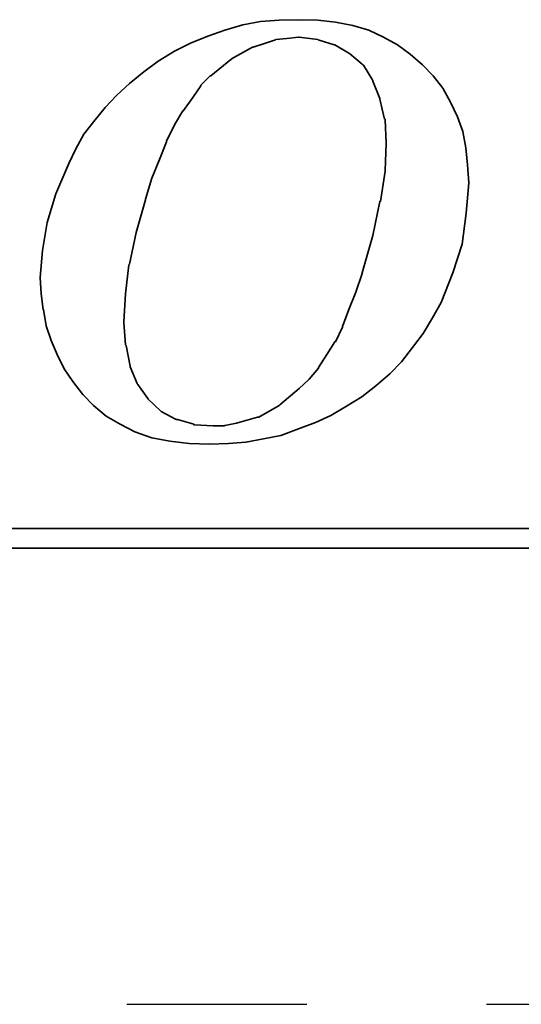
# Model space of a CAD drawing. Header units: millimetres. Extents: x -96 to 653, y -113 to 115.
# Tile 84 of 99: x 376.95 to 380.44, y 0 to 6.84. Entities that reach past the tile are written whole.
import ezdxf

# ---------------------------------------------------------------- set-up
doc = ezdxf.new("R2010")
doc.units = ezdxf.units.MM
doc.linetypes.add('CENTER', pattern=[2, 1.25, -0.25, 0.25, -0.25])
for name, color, linetype in [('CL', 1, 'CENTER'), ('DIM', 4, 'Continuous'), ('layer 1', 7, 'Continuous')]:
    doc.layers.add(name, color=color, linetype=linetype)

# ---------------------------------------------------------------- blocks, each defined once
blk = doc.blocks.new('TBI MOTION logo(完整正式版)')
at = {"layer": 'layer 1', "color": 22, "lineweight": 35}
for points, knots in [([(-11.34375, -6.98375), (-11.34375, -6.98375), (-10.91375, -7.43875), (-10.91375, -7.43875), (-10.91375, -7.43875), (-10.91375, -7.43875), (-10.38625, -7.87125), (-10.38625, -7.87125), (-10.38625, -7.87125), (-10.38625, -7.87125), (-9.81125, -8.20375), (-9.81125, -8.20375), (-9.81125, -8.20375), (-9.81125, -8.20375), (-9.21125, -8.51875), (-9.21125, -8.51875), (-9.21125, -8.51875), (-9.21125, -8.51875), (-8.51625, -8.75875), (-8.51625, -8.75875), (-8.51625, -8.75875), (-8.51625, -8.75875), (-7.77125, -8.90375), (-7.77125, -8.90375), (-7.77125, -8.90375), (-7.77125, -8.90375), (-6.97875, -8.99875), (-6.97875, -8.99875), (-6.97875, -8.99875), (-6.97875, -8.99875), (-6.14125, -9.02375), (-6.14125, -9.02375), (-6.14125, -9.02375), (-6.14125, -9.02375), (-5.37125, -8.99875), (-5.37125, -8.99875), (-5.37125, -8.99875), (-5.37125, -8.99875), (-4.65375, -8.94875), (-4.65375, -8.94875), (-4.65375, -8.94875), (-4.65375, -8.94875), (-3.93375, -8.80625), (-3.93375, -8.80625), (-3.93375, -8.80625), (-3.93375, -8.80625), (-3.21375, -8.66375), (-3.21375, -8.66375), (-3.21375, -8.66375), (-3.21375, -8.66375), (-2.49375, -8.39875), (-2.49375, -8.39875), (-2.49375, -8.39875), (-2.49375, -8.39875), (-1.79875, -8.13375), (-1.79875, -8.13375), (-1.79875, -8.13375), (-1.79875, -8.13375), (-1.17375, -7.84375), (-1.17375, -7.84375), (-1.17375, -7.84375), (-1.17375, -7.84375), (-0.52375, -7.46375), (-0.52375, -7.46375), (-0.52375, -7.46375), (-0.52375, -7.46375), (0.10124, -7.07875), (0.10124, -7.07875), (0.10124, -7.07875), (0.10124, -7.07875), (0.67625, -6.62375), (0.67625, -6.62375), (0.67625, -6.62375), (0.67625, -6.62375), (1.24874, -6.14375), (1.24874, -6.14375), (1.24874, -6.14375), (1.24874, -6.14375), (1.72874, -5.64125), (1.72874, -5.64125), (1.72874, -5.64125), (1.72874, -5.64125), (2.18624, -5.06375), (2.18624, -5.06375), (2.18624, -5.06375), (2.18624, -5.06375), (2.61625, -4.48874), (2.61625, -4.48874), (2.61625, -4.48874), (2.61625, -4.48874), (3.00125, -3.83874), (3.00125, -3.83874), (3.00125, -3.83874), (3.00125, -3.83874), (3.36124, -3.21374), (3.36124, -3.21374), (3.36124, -3.21374), (3.36124, -3.21374), (3.84374, -1.99125), (3.84374, -1.99125), (3.84374, -1.99125), (3.84374, -1.99125), (4.22625, -0.81875), (4.22625, -0.81875), (4.22625, -0.81875), (4.22625, -0.81875), (4.39125, 0.45624), (4.39125, 0.45624), (4.39125, 0.45624), (4.39125, 0.45624), (4.48874, 1.70124), (4.48874, 1.70124), (4.48874, 1.70124), (4.48874, 1.70124), (4.43874, 2.44625), (4.43874, 2.44625), (4.43874, 2.44625), (4.43874, 2.44625), (4.36874, 3.14125), (4.36874, 3.14125), (4.36874, 3.14125), (4.36874, 3.14125), (4.25125, 3.81125), (4.25125, 3.81125), (4.25125, 3.81125), (4.25125, 3.81125), (4.03124, 4.41125), (4.03124, 4.41125), (4.03124, 4.41125), (4.03124, 4.41125), (3.74374, 5.01125), (3.74374, 5.01125), (3.74374, 5.01125), (3.74374, 5.01125), (3.43124, 5.58875), (3.43124, 5.58875), (3.43124, 5.58875), (3.43124, 5.58875), (3.02625, 6.09125), (3.02625, 6.09125), (3.02625, 6.09125), (3.02625, 6.09125), (2.59374, 6.54875), (2.59374, 6.54875), (2.59374, 6.54875), (2.59374, 6.54875), (2.09124, 6.98125), (2.09124, 6.98125), (2.09124, 6.98125), (2.09124, 6.98125), (1.56124, 7.36625), (1.56124, 7.36625), (1.56124, 7.36625), (1.56124, 7.36625), (0.98624, 7.67625), (0.98624, 7.67625), (0.98624, 7.67625), (0.98624, 7.67625), (0.38624, 7.96375), (0.38624, 7.96375), (0.38624, 7.96375), (0.38624, 7.96375), (-0.25875, 8.15625), (-0.25875, 8.15625), (-0.25875, 8.15625), (-0.25875, 8.15625), (-0.98125, 8.30125), (-0.98125, 8.30125), (-0.98125, 8.30125), (-0.98125, 8.30125), (-1.70124, 8.37125), (-1.70124, 8.37125), (-1.70124, 8.37125), (-1.70124, 8.37125), (-2.49375, 8.39624), (-2.49375, 8.39624), (-2.49375, 8.39624), (-2.49375, 8.39624), (-3.28625, 8.37125), (-3.28625, 8.37125), (-3.28625, 8.37125), (-3.28625, 8.37125), (-4.05125, 8.32125), (-4.05125, 8.32125), (-4.05125, 8.32125), (-4.05125, 8.32125), (-4.77375, 8.18125), (-4.77375, 8.18125), (-4.77375, 8.18125), (-4.77375, 8.18125), (-5.51625, 7.96375), (-5.51625, 7.96375), (-5.51625, 7.96375), (-5.51625, 7.96375), (-6.21125, 7.72625), (-6.21125, 7.72625), (-6.21125, 7.72625), (-6.21125, 7.72625), (-6.92875, 7.43625), (-6.92875, 7.43625), (-6.92875, 7.43625), (-6.92875, 7.43625), (-7.57875, 7.10125), (-7.57875, 7.10125), (-7.57875, 7.10125), (-7.57875, 7.10125), (-8.24875, 6.69125), (-8.24875, 6.69125), (-8.24875, 6.69125), (-8.24875, 6.69125), (-8.84875, 6.26125), (-8.84875, 6.26125), (-8.84875, 6.26125), (-8.84875, 6.26125), (-9.42625, 5.78125), (-9.42625, 5.78125), (-9.42625, 5.78125), (-9.42625, 5.78125), (-9.95375, 5.30125), (-9.95375, 5.30125), (-9.95375, 5.30125), (-9.95375, 5.30125), (-10.43375, 4.79624), (-10.43375, 4.79624), (-10.43375, 4.79624), (-10.43375, 4.79624), (-10.88875, 4.22125), (-10.88875, 4.22125), (-10.88875, 4.22125), (-10.88875, 4.22125), (-11.29875, 3.69375), (-11.29875, 3.69375), (-11.29875, 3.69375), (-11.29875, 3.69375), (-11.63375, 3.09125), (-11.63375, 3.09125), (-11.63375, 3.09125), (-11.63375, 3.09125), (-11.91875, 2.49625), (-11.91875, 2.49625), (-11.91875, 2.49625), (-11.91875, 2.49625), (-12.44875, 1.24625), (-12.44875, 1.24625), (-12.44875, 1.24625), (-12.44875, 1.24625), (-12.80875, 0.06874), (-12.80875, 0.06874), (-12.80875, 0.06874), (-12.80875, 0.06874), (-12.99875, -1.07875), (-12.99875, -1.07875), (-12.99875, -1.07875), (-12.99875, -1.07875), (-13.09375, -2.18375), (-13.09375, -2.18375), (-13.09375, -2.18375), (-13.09375, -2.18375), (-13.04875, -2.85375), (-13.04875, -2.85375), (-13.04875, -2.85375), (-13.04875, -2.85375), (-12.97375, -3.50375), (-12.97375, -3.50375), (-12.97375, -3.50375), (-12.97375, -3.50375), (-12.95375, -3.50375), (-12.95375, -3.50375), (-12.95375, -3.50375), (-12.95375, -3.50375), (-12.85375, -4.17375), (-12.85375, -4.17375), (-12.85375, -4.17375), (-12.85375, -4.17375), (-12.63875, -4.77624), (-12.63875, -4.77624), (-12.63875, -4.77624), (-12.63875, -4.77624), (-12.39875, -5.35125), (-12.39875, -5.35125), (-12.39875, -5.35125), (-12.39875, -5.35125), (-12.11375, -5.92875), (-12.11375, -5.92875), (-12.11375, -5.92875), (-12.11375, -5.92875), (-11.75375, -6.45375), (-11.75375, -6.45375), (-11.75375, -6.45375), (-11.75375, -6.45375), (-11.34375, -6.98375), (-11.34375, -6.98375)], [0, 0, 0, 0, 0.01369863, 0.01369863, 0.01369863, 0.01369863, 0.02739726, 0.02739726, 0.02739726, 0.02739726, 0.04109589, 0.04109589, 0.04109589, 0.04109589, 0.05479452, 0.05479452, 0.05479452, 0.05479452, 0.06849315, 0.06849315, 0.06849315, 0.06849315, 0.08219178, 0.08219178, 0.08219178, 0.08219178, 0.09589041, 0.09589041, 0.09589041, 0.09589041, 0.10958904, 0.10958904, 0.10958904, 0.10958904, 0.12328767, 0.12328767, 0.12328767, 0.12328767, 0.1369863, 0.1369863, 0.1369863, 0.1369863, 0.15068493, 0.15068493, 0.15068493, 0.15068493, 0.16438356, 0.16438356, 0.16438356, 0.16438356, 0.17808219, 0.17808219, 0.17808219, 0.17808219, 0.19178082, 0.19178082, 0.19178082, 0.19178082, 0.20547945, 0.20547945, 0.20547945, 0.20547945, 0.21917808, 0.21917808, 0.21917808, 0.21917808, 0.23287671, 0.23287671, 0.23287671, 0.23287671, 0.24657534, 0.24657534, 0.24657534, 0.24657534, 0.26027397, 0.26027397, 0.26027397, 0.26027397, 0.2739726, 0.2739726, 0.2739726, 0.2739726, 0.28767123, 0.28767123, 0.28767123, 0.28767123, 0.30136986, 0.30136986, 0.30136986, 0.30136986, 0.31506849, 0.31506849, 0.31506849, 0.31506849, 0.32876712, 0.32876712, 0.32876712, 0.32876712, 0.34246575, 0.34246575, 0.34246575, 0.34246575, 0.35616438, 0.35616438, 0.35616438, 0.35616438, 0.36986301, 0.36986301, 0.36986301, 0.36986301, 0.38356164, 0.38356164, 0.38356164, 0.38356164, 0.39726027, 0.39726027, 0.39726027, 0.39726027, 0.4109589, 0.4109589, 0.4109589, 0.4109589, 0.42465753, 0.42465753, 0.42465753, 0.42465753, 0.43835616, 0.43835616, 0.43835616, 0.43835616, 0.45205479, 0.45205479, 0.45205479, 0.45205479, 0.46575342, 0.46575342, 0.46575342, 0.46575342, 0.47945205, 0.47945205, 0.47945205, 0.47945205, 0.49315068, 0.49315068, 0.49315068, 0.49315068, 0.50684932, 0.50684932, 0.50684932, 0.50684932, 0.52054795, 0.52054795, 0.52054795, 0.52054795, 0.53424658, 0.53424658, 0.53424658, 0.53424658, 0.54794521, 0.54794521, 0.54794521, 0.54794521, 0.56164384, 0.56164384, 0.56164384, 0.56164384, 0.57534247, 0.57534247, 0.57534247, 0.57534247, 0.5890411, 0.5890411, 0.5890411, 0.5890411, 0.60273973, 0.60273973, 0.60273973, 0.60273973, 0.61643836, 0.61643836, 0.61643836, 0.61643836, 0.63013699, 0.63013699, 0.63013699, 0.63013699, 0.64383562, 0.64383562, 0.64383562, 0.64383562, 0.65753425, 0.65753425, 0.65753425, 0.65753425, 0.67123288, 0.67123288, 0.67123288, 0.67123288, 0.68493151, 0.68493151, 0.68493151, 0.68493151, 0.69863014, 0.69863014, 0.69863014, 0.69863014, 0.71232877, 0.71232877, 0.71232877, 0.71232877, 0.7260274, 0.7260274, 0.7260274, 0.7260274, 0.73972603, 0.73972603, 0.73972603, 0.73972603, 0.75342466, 0.75342466, 0.75342466, 0.75342466, 0.76712329, 0.76712329, 0.76712329, 0.76712329, 0.78082192, 0.78082192, 0.78082192, 0.78082192, 0.79452055, 0.79452055, 0.79452055, 0.79452055, 0.80821918, 0.80821918, 0.80821918, 0.80821918, 0.82191781, 0.82191781, 0.82191781, 0.82191781, 0.83561644, 0.83561644, 0.83561644, 0.83561644, 0.84931507, 0.84931507, 0.84931507, 0.84931507, 0.8630137, 0.8630137, 0.8630137, 0.8630137, 0.87671233, 0.87671233, 0.87671233, 0.87671233, 0.89041096, 0.89041096, 0.89041096, 0.89041096, 0.90410959, 0.90410959, 0.90410959, 0.90410959, 0.91780822, 0.91780822, 0.91780822, 0.91780822, 0.93150685, 0.93150685, 0.93150685, 0.93150685, 0.94520548, 0.94520548, 0.94520548, 0.94520548, 0.95890411, 0.95890411, 0.95890411, 0.95890411, 0.97260274, 0.97260274, 0.97260274, 0.97260274, 0.98630137, 0.98630137, 0.98630137, 0.98630137, 1, 1, 1, 1]), ([(-8.77875, 1.03124), (-8.77875, 1.03124), (-8.51625, 1.89625), (-8.51625, 1.89625), (-8.51625, 1.89625), (-8.51625, 1.89625), (-8.20375, 2.66375), (-8.20375, 2.66375), (-8.20375, 2.66375), (-8.20375, 2.66375), (-7.91625, 3.38125), (-7.91625, 3.38125), (-7.91625, 3.38125), (-7.91625, 3.38125), (-7.91625, 3.40624), (-7.91625, 3.40624), (-7.91625, 3.40624), (-7.91625, 3.40624), (-7.57875, 4.07624), (-7.57875, 4.07624), (-7.57875, 4.07624), (-7.57875, 4.07624), (-7.24375, 4.65125), (-7.24375, 4.65125), (-7.24375, 4.65125), (-7.24375, 4.65125), (-7.21875, 4.65125), (-7.21875, 4.65125), (-7.21875, 4.65125), (-7.21875, 4.65125), (-7.21875, 4.67624), (-7.21875, 4.67624), (-7.21875, 4.67624), (-7.21875, 4.67624), (-6.83625, 5.20375), (-6.83625, 5.20375), (-6.83625, 5.20375), (-6.83625, 5.20375), (-6.49875, 5.68625), (-6.49875, 5.68625), (-6.49875, 5.68625), (-6.49875, 5.68625), (-6.49875, 5.70625), (-6.49875, 5.70625), (-6.49875, 5.70625), (-6.49875, 5.70625), (-6.11625, 6.09125), (-6.11625, 6.09125), (-6.11625, 6.09125), (-6.11625, 6.09125), (-6.09125, 6.09125), (-6.09125, 6.09125), (-6.09125, 6.09125), (-6.09125, 6.09125), (-5.27375, 6.76625), (-5.27375, 6.76625), (-5.27375, 6.76625), (-5.27375, 6.76625), (-5.24875, 6.76625), (-5.24875, 6.76625), (-5.24875, 6.76625), (-5.24875, 6.76625), (-5.24875, 6.78625), (-5.24875, 6.78625), (-5.24875, 6.78625), (-5.24875, 6.78625), (-4.38875, 7.26624), (-4.38875, 7.26624), (-4.38875, 7.26624), (-4.38875, 7.26624), (-4.36125, 7.26624), (-4.36125, 7.26624), (-4.36125, 7.26624), (-4.36125, 7.26624), (-3.93375, 7.41125), (-3.93375, 7.41125), (-3.93375, 7.41125), (-3.93375, 7.41125), (-3.47375, 7.55625), (-3.47375, 7.55625), (-3.47375, 7.55625), (-3.47375, 7.55625), (-3.45375, 7.55625), (-3.45375, 7.55625), (-3.45375, 7.55625), (-3.45375, 7.55625), (-3.42875, 7.58124), (-3.42875, 7.58124), (-3.42875, 7.58124), (-3.42875, 7.58124), (-2.97375, 7.62625), (-2.97375, 7.62625), (-2.97375, 7.62625), (-2.97375, 7.62625), (-2.49375, 7.67625), (-2.49375, 7.67625), (-2.49375, 7.67625), (-2.49375, 7.67625), (-2.46875, 7.67625), (-2.46875, 7.67625), (-2.46875, 7.67625), (-2.46875, 7.67625), (-1.70124, 7.58124), (-1.70124, 7.58124), (-1.70124, 7.58124), (-1.70124, 7.58124), (-1.67875, 7.55625), (-1.67875, 7.55625), (-1.67875, 7.55625), (-1.67875, 7.55625), (-1.65375, 7.55625), (-1.65375, 7.55625), (-1.65375, 7.55625), (-1.65375, 7.55625), (-1.03125, 7.36625), (-1.03125, 7.36625), (-1.03125, 7.36625), (-1.03125, 7.36625), (-1.00625, 7.36625), (-1.00625, 7.36625), (-1.00625, 7.36625), (-1.00625, 7.36625), (-0.43124, 7.02624), (-0.43124, 7.02624), (-0.43124, 7.02624), (-0.43124, 7.02624), (-0.40625, 7.00624), (-0.40625, 7.00624), (-0.40625, 7.00624), (-0.40625, 7.00624), (0.12124, 6.57124), (0.12124, 6.57124), (0.12124, 6.57124), (0.12124, 6.57124), (0.14624, 6.54875), (0.14624, 6.54875), (0.14624, 6.54875), (0.14624, 6.54875), (0.17124, 6.52375), (0.17124, 6.52375), (0.17124, 6.52375), (0.17124, 6.52375), (0.55625, 5.89875), (0.55625, 5.89875), (0.55625, 5.89875), (0.55625, 5.89875), (0.55625, 5.87625), (0.55625, 5.87625), (0.55625, 5.87625), (0.55625, 5.87625), (0.84124, 5.15625), (0.84124, 5.15625), (0.84124, 5.15625), (0.84124, 5.15625), (0.84124, 5.13125), (0.84124, 5.13125), (0.84124, 5.13125), (0.84124, 5.13125), (1.03624, 4.31875), (1.03624, 4.31875), (1.03624, 4.31875), (1.03624, 4.31875), (1.05624, 4.31875), (1.05624, 4.31875), (1.05624, 4.31875), (1.05624, 4.31875), (1.05624, 4.29125), (1.05624, 4.29125), (1.05624, 4.29125), (1.05624, 4.29125), (1.10625, 3.33125), (1.10625, 3.33125), (1.10625, 3.33125), (1.10625, 3.33125), (1.10625, 3.30875), (1.10625, 3.30875), (1.10625, 3.30875), (1.10625, 3.30875), (1.05624, 2.20624), (1.05624, 2.20624), (1.05624, 2.20624), (1.05624, 2.20624), (1.05624, 2.18124), (1.05624, 2.18124), (1.05624, 2.18124), (1.05624, 2.18124), (0.86624, 0.93624), (0.86624, 0.93624), (0.86624, 0.93624), (0.86624, 0.93624), (0.84124, 0.93624), (0.84124, 0.93624), (0.84124, 0.93624), (0.84124, 0.93624), (0.55625, -0.45874), (0.55625, -0.45874), (0.55625, -0.45874), (0.55625, -0.45874), (0.12124, -1.99125), (0.12124, -1.99125), (0.12124, -1.99125), (0.12124, -1.99125), (0.12124, -2.01874), (0.12124, -2.01874), (0.12124, -2.01874), (0.12124, -2.01874), (-0.13874, -2.78375), (-0.13874, -2.78375), (-0.13874, -2.78375), (-0.13874, -2.78375), (-0.43124, -3.50375), (-0.43124, -3.50375), (-0.43124, -3.50375), (-0.43124, -3.50375), (-0.69375, -4.19875), (-0.69375, -4.19875), (-0.69375, -4.19875), (-0.69375, -4.19875), (-0.69375, -4.22375), (-0.69375, -4.22375), (-0.69375, -4.22375), (-0.69375, -4.22375), (-0.98125, -4.82374), (-0.98125, -4.82374), (-0.98125, -4.82374), (-0.98125, -4.82374), (-1.00625, -4.82374), (-1.00625, -4.82374), (-1.00625, -4.82374), (-1.00625, -4.82374), (-1.33875, -5.35125), (-1.33875, -5.35125), (-1.33875, -5.35125), (-1.33875, -5.35125), (-1.67875, -5.87875), (-1.67875, -5.87875), (-1.67875, -5.87875), (-1.67875, -5.87875), (-1.67875, -5.90375), (-1.67875, -5.90375), (-1.67875, -5.90375), (-1.67875, -5.90375), (-2.05875, -6.35875), (-2.05875, -6.35875), (-2.05875, -6.35875), (-2.05875, -6.35875), (-2.08375, -6.38375), (-2.08375, -6.38375), (-2.08375, -6.38375), (-2.08375, -6.38375), (-2.46875, -6.74375), (-2.46875, -6.74375), (-2.46875, -6.74375), (-2.46875, -6.74375), (-3.25875, -7.41625), (-3.25875, -7.41625), (-3.25875, -7.41625), (-3.25875, -7.41625), (-3.28625, -7.43875), (-3.28625, -7.43875), (-3.28625, -7.43875), (-3.28625, -7.43875), (-4.12375, -7.91875), (-4.12375, -7.91875), (-4.12375, -7.91875), (-4.12375, -7.91875), (-4.14875, -7.91875), (-4.14875, -7.91875), (-4.14875, -7.91875), (-4.14875, -7.91875), (-4.17125, -7.91875), (-4.17125, -7.91875), (-4.17125, -7.91875), (-4.17125, -7.91875), (-5.03375, -8.15875), (-5.03375, -8.15875), (-5.03375, -8.15875), (-5.03375, -8.15875), (-5.51625, -8.25625), (-5.51625, -8.25625), (-5.51625, -8.25625), (-5.51625, -8.25625), (-5.54125, -8.27875), (-5.54125, -8.27875), (-5.54125, -8.27875), (-5.54125, -8.27875), (-5.56375, -8.27875), (-5.56375, -8.27875), (-5.56375, -8.27875), (-5.56375, -8.27875), (-5.99625, -8.27875), (-5.99625, -8.27875), (-5.99625, -8.27875), (-5.99625, -8.27875), (-6.76375, -8.23125), (-6.76375, -8.23125), (-6.76375, -8.23125), (-6.76375, -8.23125), (-6.78875, -8.23125), (-6.78875, -8.23125), (-6.78875, -8.23125), (-6.78875, -8.23125), (-6.78875, -8.20375), (-6.78875, -8.20375), (-6.78875, -8.20375), (-6.78875, -8.20375), (-7.45875, -8.01375), (-7.45875, -8.01375), (-7.45875, -8.01375), (-7.45875, -8.01375), (-7.48375, -8.01375), (-7.48375, -8.01375), (-7.48375, -8.01375), (-7.48375, -8.01375), (-7.50875, -8.01375), (-7.50875, -8.01375), (-7.50875, -8.01375), (-7.50875, -8.01375), (-8.13125, -7.67875), (-8.13125, -7.67875), (-8.13125, -7.67875), (-8.13125, -7.67875), (-8.15625, -7.65375), (-8.15625, -7.65375), (-8.15625, -7.65375), (-8.15625, -7.65375), (-8.65875, -7.17375), (-8.65875, -7.17375), (-8.65875, -7.17375), (-8.65875, -7.17375), (-8.68375, -7.14875), (-8.68375, -7.14875), (-8.68375, -7.14875), (-8.68375, -7.14875), (-9.08875, -6.57375), (-9.08875, -6.57375), (-9.08875, -6.57375), (-9.08875, -6.57375), (-9.11375, -6.54875), (-9.11375, -6.54875), (-9.11375, -6.54875), (-9.11375, -6.54875), (-9.11375, -6.52875), (-9.11375, -6.52875), (-9.11375, -6.52875), (-9.11375, -6.52875), (-9.40375, -5.85375), (-9.40375, -5.85375), (-9.40375, -5.85375), (-9.40375, -5.85375), (-9.40375, -5.82875), (-9.40375, -5.82875), (-9.40375, -5.82875), (-9.40375, -5.82875), (-9.56875, -4.96875), (-9.56875, -4.96875), (-9.56875, -4.96875), (-9.56875, -4.96875), (-9.59375, -4.94375), (-9.59375, -4.94375), (-9.59375, -4.94375), (-9.59375, -4.94375), (-9.66375, -4.03375), (-9.66375, -4.03375), (-9.66375, -4.03375), (-9.66375, -4.03375), (-9.66375, -4.00875), (-9.66375, -4.00875), (-9.66375, -4.00875), (-9.66375, -4.00875), (-9.59375, -2.85375), (-9.59375, -2.85375), (-9.59375, -2.85375), (-9.59375, -2.85375), (-9.45125, -1.65875), (-9.45125, -1.65875), (-9.45125, -1.65875), (-9.45125, -1.65875), (-9.42625, -1.63375), (-9.42625, -1.63375), (-9.42625, -1.63375), (-9.42625, -1.63375), (-9.16125, -0.33875), (-9.16125, -0.33875), (-9.16125, -0.33875), (-9.16125, -0.33875), (-8.77875, 1.00624), (-8.77875, 1.00624), (-8.77875, 1.00624), (-8.77875, 1.00624), (-8.77875, 1.03124), (-8.77875, 1.03124)], [0, 0, 0, 0, 0.01020408, 0.01020408, 0.01020408, 0.01020408, 0.02040816, 0.02040816, 0.02040816, 0.02040816, 0.03061224, 0.03061224, 0.03061224, 0.03061224, 0.04081633, 0.04081633, 0.04081633, 0.04081633, 0.05102041, 0.05102041, 0.05102041, 0.05102041, 0.06122449, 0.06122449, 0.06122449, 0.06122449, 0.07142857, 0.07142857, 0.07142857, 0.07142857, 0.08163265, 0.08163265, 0.08163265, 0.08163265, 0.09183673, 0.09183673, 0.09183673, 0.09183673, 0.10204082, 0.10204082, 0.10204082, 0.10204082, 0.1122449, 0.1122449, 0.1122449, 0.1122449, 0.12244898, 0.12244898, 0.12244898, 0.12244898, 0.13265306, 0.13265306, 0.13265306, 0.13265306, 0.14285714, 0.14285714, 0.14285714, 0.14285714, 0.15306122, 0.15306122, 0.15306122, 0.15306122, 0.16326531, 0.16326531, 0.16326531, 0.16326531, 0.17346939, 0.17346939, 0.17346939, 0.17346939, 0.18367347, 0.18367347, 0.18367347, 0.18367347, 0.19387755, 0.19387755, 0.19387755, 0.19387755, 0.20408163, 0.20408163, 0.20408163, 0.20408163, 0.21428571, 0.21428571, 0.21428571, 0.21428571, 0.2244898, 0.2244898, 0.2244898, 0.2244898, 0.23469388, 0.23469388, 0.23469388, 0.23469388, 0.24489796, 0.24489796, 0.24489796, 0.24489796, 0.25510204, 0.25510204, 0.25510204, 0.25510204, 0.26530612, 0.26530612, 0.26530612, 0.26530612, 0.2755102, 0.2755102, 0.2755102, 0.2755102, 0.28571429, 0.28571429, 0.28571429, 0.28571429, 0.29591837, 0.29591837, 0.29591837, 0.29591837, 0.30612245, 0.30612245, 0.30612245, 0.30612245, 0.31632653, 0.31632653, 0.31632653, 0.31632653, 0.32653061, 0.32653061, 0.32653061, 0.32653061, 0.33673469, 0.33673469, 0.33673469, 0.33673469, 0.34693878, 0.34693878, 0.34693878, 0.34693878, 0.35714286, 0.35714286, 0.35714286, 0.35714286, 0.36734694, 0.36734694, 0.36734694, 0.36734694, 0.37755102, 0.37755102, 0.37755102, 0.37755102, 0.3877551, 0.3877551, 0.3877551, 0.3877551, 0.39795918, 0.39795918, 0.39795918, 0.39795918, 0.40816327, 0.40816327, 0.40816327, 0.40816327, 0.41836735, 0.41836735, 0.41836735, 0.41836735, 0.42857143, 0.42857143, 0.42857143, 0.42857143, 0.43877551, 0.43877551, 0.43877551, 0.43877551, 0.44897959, 0.44897959, 0.44897959, 0.44897959, 0.45918367, 0.45918367, 0.45918367, 0.45918367, 0.46938776, 0.46938776, 0.46938776, 0.46938776, 0.47959184, 0.47959184, 0.47959184, 0.47959184, 0.48979592, 0.48979592, 0.48979592, 0.48979592, 0.5, 0.5, 0.5, 0.5, 0.51020408, 0.51020408, 0.51020408, 0.51020408, 0.52040816, 0.52040816, 0.52040816, 0.52040816, 0.53061224, 0.53061224, 0.53061224, 0.53061224, 0.54081633, 0.54081633, 0.54081633, 0.54081633, 0.55102041, 0.55102041, 0.55102041, 0.55102041, 0.56122449, 0.56122449, 0.56122449, 0.56122449, 0.57142857, 0.57142857, 0.57142857, 0.57142857, 0.58163265, 0.58163265, 0.58163265, 0.58163265, 0.59183673, 0.59183673, 0.59183673, 0.59183673, 0.60204082, 0.60204082, 0.60204082, 0.60204082, 0.6122449, 0.6122449, 0.6122449, 0.6122449, 0.62244898, 0.62244898, 0.62244898, 0.62244898, 0.63265306, 0.63265306, 0.63265306, 0.63265306, 0.64285714, 0.64285714, 0.64285714, 0.64285714, 0.65306122, 0.65306122, 0.65306122, 0.65306122, 0.66326531, 0.66326531, 0.66326531, 0.66326531, 0.67346939, 0.67346939, 0.67346939, 0.67346939, 0.68367347, 0.68367347, 0.68367347, 0.68367347, 0.69387755, 0.69387755, 0.69387755, 0.69387755, 0.70408163, 0.70408163, 0.70408163, 0.70408163, 0.71428571, 0.71428571, 0.71428571, 0.71428571, 0.7244898, 0.7244898, 0.7244898, 0.7244898, 0.73469388, 0.73469388, 0.73469388, 0.73469388, 0.74489796, 0.74489796, 0.74489796, 0.74489796, 0.75510204, 0.75510204, 0.75510204, 0.75510204, 0.76530612, 0.76530612, 0.76530612, 0.76530612, 0.7755102, 0.7755102, 0.7755102, 0.7755102, 0.78571429, 0.78571429, 0.78571429, 0.78571429, 0.79591837, 0.79591837, 0.79591837, 0.79591837, 0.80612245, 0.80612245, 0.80612245, 0.80612245, 0.81632653, 0.81632653, 0.81632653, 0.81632653, 0.82653061, 0.82653061, 0.82653061, 0.82653061, 0.83673469, 0.83673469, 0.83673469, 0.83673469, 0.84693878, 0.84693878, 0.84693878, 0.84693878, 0.85714286, 0.85714286, 0.85714286, 0.85714286, 0.86734694, 0.86734694, 0.86734694, 0.86734694, 0.87755102, 0.87755102, 0.87755102, 0.87755102, 0.8877551, 0.8877551, 0.8877551, 0.8877551, 0.89795918, 0.89795918, 0.89795918, 0.89795918, 0.90816327, 0.90816327, 0.90816327, 0.90816327, 0.91836735, 0.91836735, 0.91836735, 0.91836735, 0.92857143, 0.92857143, 0.92857143, 0.92857143, 0.93877551, 0.93877551, 0.93877551, 0.93877551, 0.94897959, 0.94897959, 0.94897959, 0.94897959, 0.95918367, 0.95918367, 0.95918367, 0.95918367, 0.96938776, 0.96938776, 0.96938776, 0.96938776, 0.97959184, 0.97959184, 0.97959184, 0.97959184, 0.98979592, 0.98979592, 0.98979592, 0.98979592, 1, 1, 1, 1]), ([(75.90875, -9.47875), (75.90875, -9.47875), (75.90875, -12.28625), (75.90875, -12.28625), (75.90875, -12.28625), (75.90875, -12.28625), (75.90875, -12.47875), (75.90875, -12.47875), (75.90875, -12.47875), (75.90875, -12.47875), (75.71625, -12.47875), (75.71625, -12.47875), (75.71625, -12.47875), (75.71625, -12.47875), (-88.32875, -12.47875), (-88.32875, -12.47875), (-88.32875, -12.47875), (-88.32875, -12.47875), (-88.32875, -13.29375), (-88.32875, -13.29375), (-88.32875, -13.29375), (-88.32875, -13.29375), (82.89125, -13.29375), (82.89125, -13.29375), (82.89125, -13.29375), (82.89125, -13.29375), (75.90875, -9.47875), (75.90875, -9.47875)], [0, 0, 0, 0, 0.14285714, 0.14285714, 0.14285714, 0.14285714, 0.28571429, 0.28571429, 0.28571429, 0.28571429, 0.42857143, 0.42857143, 0.42857143, 0.42857143, 0.57142857, 0.57142857, 0.57142857, 0.57142857, 0.71428571, 0.71428571, 0.71428571, 0.71428571, 0.85714286, 0.85714286, 0.85714286, 0.85714286, 1, 1, 1, 1])]:
    blk.add_open_spline(points, degree=3, knots=knots, dxfattribs=at)

msp = doc.modelspace()

# ---------------------------------------------------------------- linework, layer by layer
at = {"layer": 'CL', "color": 0, "ltscale": 5}
msp.add_line((320.1957, 0), (437.26, 0), dxfattribs=at)

# ---------------------------------------------------------------- block references
at = {"layer": 'DIM', "color": 7, "xscale": 0.169361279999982, "yscale": 0.169361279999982, "zscale": 0.169361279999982}
msp.add_blockref('TBI MOTION logo(完整正式版)', (379.3114, 5.4218), dxfattribs=at)

doc.saveas('drawing.dxf')
